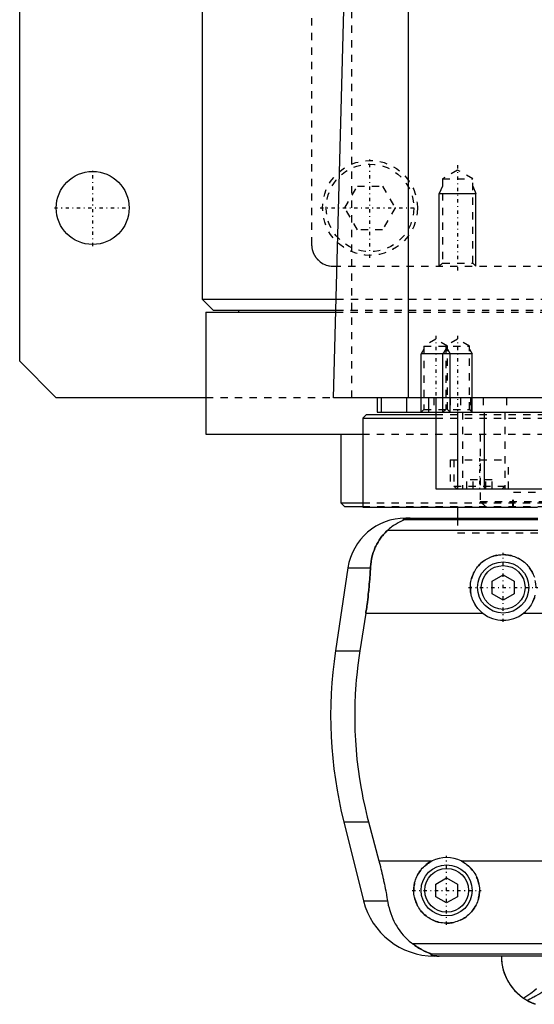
# Model space of a CAD drawing. Extents: x -105 to 105, y -97 to 359.
# Tile 1 of 9: x -105 to -34, y -67 to 68. Entities that reach past the tile are written whole.
import ezdxf

# ---------------------------------------------------------------- set-up
doc = ezdxf.new("R2010")
doc.units = 0
doc.linetypes.add('CENTER', pattern=[1.5, 0.45, -0.5, 0.05, -0.5])
doc.linetypes.add('DASHED', pattern=[2, 1, -1])
for name, color, linetype in [('AM_0', 7, 'CONTINUOUS'), ('AM_10', 7, 'CONTINUOUS'), ('AM_3', 7, 'DASHED'), ('AM_7', 7, 'CENTER')]:
    doc.layers.add(name, color=color, linetype=linetype)

msp = doc.modelspace()

# ---------------------------------------------------------------- linework, layer by layer
at = {"layer": 'AM_0', "color": 7, "linetype": 'CONTINUOUS'}
for p, q in [((-105, 21.5), (-105, 311.5)), ((-80, 291.5), (-80, 30)), ((-51.74, 16.5), (-51.74, 77.05)), ((-62, 16.5), (-60.5, 73.35)), ((-80, 30), (-78.5, 28.5)), ((-80, 30), (-61.61, 30)), ((-78.5, 28.5), (-61.65, 28.5)), ((-75, 28.5), (-75, 28.2)), ((-79.5, 28.2), (-79.5, 11.5)), ((-79.5, 28.2), (-61.66, 28.2)), ((-100, 16.5), (-105, 21.5)), ((-79.5, 16.5), (-100, 16.5)), ((62, 16.5), (-62, 16.5)), ((-56, 16.5), (-56, 14.5)), ((-55.47, 16.5), (-55.47, 14.5)), ((-52, 16.5), (-52, 14.5)), ((-49, 16.5), (-49, 14.5)), ((-48, 16.5), (-48, 4)), ((-57.5, 14.2), (-58, 13.7)), ((-58, 13.7), (-58, 1.5)), ((-58, 13.7), (-48.01, 13.7)), ((-57.5, 14.2), (-48.01, 14.2)), ((-56, 14.5), (56, 14.5)), ((-45, 14.5), (-45, 4)), ((-41.36, 14.5), (-41.36, 4)), ((-79.5, 11.5), (-58.06, 11.5)), ((-61, 11.5), (-61, 2.08)), ((-48, 4), (48, 4)), ((-61, 2.08), (-60.5, 1.58)), ((-61, 2.08), (-58.04, 2.08)), ((-60.5, 1.58), (-58.02, 1.58)), ((-58, 1.5), (-34.04, 1.5)), ((-45, 1.5), (-45, 0)), ((-52.11, 0), (-34, 0)), ((-34, -0.25), (-52.38, -0.25)), ((-34, -1.69), (-54.6, -1.69)), ((-60.02, -6.81), (-61.72, -18.16)), ((-60.02, -6.81), (-56.93, -6.81)), ((-40.25, -8.63), (-38.75, -7.77)), ((-38.75, -7.77), (-37.25, -8.63)), ((-40.25, -10.37), (-40.25, -8.63)), ((-37.25, -8.63), (-37.25, -10.37)), ((-38.75, -11.23), (-40.25, -10.37)), ((-37.25, -10.37), (-38.75, -11.23)), ((-57.58, -13.03), (-58.39, -18.16)), ((-57.58, -13.03), (-41.54, -13.03)), ((-35.96, -13.03), (-29.18, -13.03)), ((-61.72, -18.16), (-58.39, -18.16)), ((-60.6, -41.62), (-57.89, -52.43)), ((-60.6, -41.62), (-57.2, -41.62)), ((-57.2, -41.62), (-55.78, -46.97)), ((-55.78, -46.97), (-48.5, -46.97)), ((-44.5, -46.97), (-20, -46.97)), ((-48, -50.13), (-46.5, -49.27)), ((-46.5, -49.27), (-45, -50.13)), ((-48, -51.87), (-48, -50.13)), ((-45, -50.13), (-45, -51.87)), ((-57.89, -52.43), (-54.6, -52.43)), ((-46.5, -52.73), (-48, -51.87)), ((-45, -51.87), (-46.5, -52.73)), ((-10, -58.31), (-51.17, -58.31)), ((-10, -59.75), (-48.57, -59.75)), ((-10.01, -60), (-48.19, -60))]:
    msp.add_line(p, q, dxfattribs=at)
for points in [[(-51.49, 0, 0), (-51.5, 0, 0), (-51.51, 0, 0), (-51.52, 0, 0), (-51.52, 0, 0), (-51.53, 0, 0), (-51.53, 0, 0), (-51.54, 0, 0), (-51.55, 0, 0), (-51.56, 0, 0), (-51.57, 0, 0), (-51.57, 0, 0), (-51.58, 0, 0), (-51.59, 0, 0), (-51.6, 0, 0), (-51.6, 0, 0), (-51.61, 0, 0), (-51.62, 0, 0), (-51.63, 0, 0), (-51.63, 0, 0), (-51.64, 0, 0), (-51.65, 0, 0), (-51.65, 0, 0), (-51.66, 0, 0), (-51.67, 0, 0), (-51.67, 0, 0), (-51.68, 0, 0), (-51.68, 0, 0), (-51.69, 0, 0), (-51.7, 0, 0), (-51.7, 0, 0), (-51.71, 0, 0), (-51.72, 0, 0), (-51.72, 0, 0), (-51.73, 0, 0), (-51.73, 0, 0), (-51.74, 0, 0), (-51.75, 0, 0), (-51.76, 0, 0), (-51.76, -0.01, 0), (-51.77, -0.01, 0), (-51.77, -0.01, 0), (-51.78, -0.01, 0), (-51.78, -0.01, 0), (-51.79, -0.01, 0), (-51.8, -0.01, 0), (-51.8, -0.01, 0), (-51.81, -0.01, 0), (-51.81, -0.01, 0), (-51.82, -0.01, 0), (-51.82, -0.01, 0), (-51.84, -0.01, 0), (-51.87, -0.01, 0), (-51.89, -0.01, 0), (-51.91, -0.01, 0), (-51.93, -0.01, 0), (-51.96, -0.02, 0), (-51.99, -0.02, 0), (-52.01, -0.02, 0), (-52.04, -0.02, 0), (-52.05, -0.03, 0), (-52.06, -0.03, 0), (-52.08, -0.03, 0), (-52.1, -0.03, 0), (-52.1, -0.03, 0), (-52.11, -0.03, 0), (-52.13, -0.04, 0), (-52.15, -0.04, 0), (-52.15, -0.04, 0), (-52.16, -0.04, 0), (-52.17, -0.04, 0), (-52.19, -0.04, 0), (-52.23, -0.05, 0), (-52.3, -0.07, 0), (-52.35, -0.08, 0), (-52.39, -0.1, 0), (-52.41, -0.11, 0), (-52.42, -0.12, 0), (-52.43, -0.13, 0), (-52.45, -0.14, 0), (-52.45, -0.16, 0), (-52.45, -0.17, 0), (-52.45, -0.19, 0), (-52.44, -0.2, 0), (-52.44, -0.21, 0), (-52.43, -0.22, 0), (-52.41, -0.23, 0), (-52.39, -0.25, 0), (-52.38, -0.25, 0)], [(-52.38, -0.25, 0), (-52.38, -0.25, 0), (-52.38, -0.26, 0), (-52.38, -0.26, 0), (-52.38, -0.26, 0), (-52.38, -0.26, 0), (-52.38, -0.26, 0), (-52.38, -0.27, 0), (-52.38, -0.27, 0), (-52.38, -0.27, 0), (-52.39, -0.27, 0), (-52.39, -0.28, 0), (-52.39, -0.28, 0), (-52.4, -0.28, 0), (-52.41, -0.28, 0), (-52.41, -0.29, 0), (-52.42, -0.29, 0), (-52.43, -0.3, 0), (-52.43, -0.3, 0), (-52.44, -0.3, 0), (-52.45, -0.31, 0), (-52.46, -0.31, 0), (-52.46, -0.31, 0), (-52.47, -0.32, 0), (-52.48, -0.32, 0), (-52.49, -0.33, 0), (-52.5, -0.33, 0), (-52.5, -0.33, 0), (-52.51, -0.34, 0), (-52.53, -0.34, 0), (-52.54, -0.35, 0), (-52.55, -0.35, 0), (-52.57, -0.36, 0), (-52.57, -0.36, 0), (-52.58, -0.37, 0), (-52.6, -0.37, 0), (-52.61, -0.38, 0), (-52.66, -0.4, 0), (-52.76, -0.45, 0), (-52.88, -0.51, 0), (-53, -0.57, 0), (-53.06, -0.6, 0), (-53.13, -0.64, 0), (-53.27, -0.72, 0), (-53.43, -0.81, 0), (-53.59, -0.91, 0), (-53.76, -1.02, 0), (-53.94, -1.15, 0), (-54.03, -1.21, 0), (-54.12, -1.29, 0), (-54.31, -1.44, 0), (-54.5, -1.6, 0), (-54.6, -1.69, 0)], [(-54.6, -1.69, 0), (-54.72, -1.8, 0), (-54.94, -2.02, 0), (-55.16, -2.25, 0), (-55.26, -2.37, 0), (-55.36, -2.49, 0), (-55.55, -2.74, 0), (-55.73, -3, 0), (-55.9, -3.27, 0), (-56.06, -3.55, 0), (-56.2, -3.83, 0), (-56.27, -3.98, 0), (-56.33, -4.12, 0), (-56.45, -4.42, 0), (-56.55, -4.72, 0), (-56.65, -5.03, 0), (-56.73, -5.34, 0), (-56.8, -5.66, 0), (-56.82, -5.83, 0), (-56.85, -5.99, 0), (-56.89, -6.32, 0), (-56.92, -6.65, 0), (-56.93, -6.81, 0)], [(-41.54, -13.03, 0), (-41.62, -12.97, 0), (-41.77, -12.83, 0), (-41.92, -12.69, 0), (-41.99, -12.62, 0), (-42.06, -12.55, 0), (-42.2, -12.39, 0), (-42.33, -12.23, 0), (-42.45, -12.06, 0), (-42.57, -11.89, 0), (-42.67, -11.7, 0), (-42.72, -11.61, 0), (-42.77, -11.52, 0), (-42.86, -11.32, 0), (-42.95, -11.13, 0), (-43.02, -10.93, 0), (-43.08, -10.73, 0), (-43.13, -10.52, 0), (-43.15, -10.42, 0), (-43.18, -10.32, 0), (-43.21, -10.11, 0), (-43.23, -9.91, 0), (-43.24, -9.81, 0), (-43.25, -9.71, 0), (-43.25, -9.51, 0), (-43.25, -9.31, 0), (-43.24, -9.21, 0), (-43.23, -9.11, 0), (-43.21, -8.91, 0), (-43.18, -8.7, 0), (-43.14, -8.5, 0), (-43.09, -8.3, 0), (-43.03, -8.1, 0), (-42.99, -8.01, 0), (-42.96, -7.91, 0), (-42.88, -7.72, 0), (-42.8, -7.53, 0), (-42.7, -7.34, 0), (-42.6, -7.17, 0), (-42.49, -6.99, 0), (-42.43, -6.91, 0), (-42.37, -6.83, 0), (-42.25, -6.67, 0), (-42.12, -6.52, 0), (-41.98, -6.37, 0), (-41.84, -6.23, 0), (-41.7, -6.1, 0), (-41.62, -6.03, 0), (-41.54, -5.97, 0), (-41.38, -5.85, 0), (-41.21, -5.73, 0), (-41.03, -5.62, 0), (-40.85, -5.52, 0), (-40.67, -5.43, 0), (-40.57, -5.38, 0), (-40.47, -5.34, 0), (-40.28, -5.27, 0), (-40.08, -5.2, 0), (-39.87, -5.14, 0), (-39.67, -5.1, 0), (-39.46, -5.06, 0), (-39.36, -5.04, 0), (-39.26, -5.03, 0), (-39.05, -5.01, 0), (-38.85, -5, 0), (-38.75, -5, 0), (-38.65, -5, 0), (-38.45, -5.01, 0), (-38.24, -5.03, 0), (-38.14, -5.04, 0), (-38.04, -5.06, 0), (-37.83, -5.1, 0), (-37.63, -5.14, 0), (-37.42, -5.2, 0), (-37.22, -5.27, 0), (-37.03, -5.34, 0), (-36.93, -5.38, 0), (-36.83, -5.43, 0), (-36.65, -5.52, 0), (-36.47, -5.62, 0), (-36.29, -5.73, 0), (-36.12, -5.85, 0), (-35.96, -5.97, 0), (-35.88, -6.03, 0), (-35.8, -6.1, 0), (-35.66, -6.23, 0), (-35.52, -6.37, 0), (-35.38, -6.52, 0), (-35.25, -6.67, 0), (-35.13, -6.83, 0), (-35.07, -6.91, 0), (-35.01, -6.99, 0), (-34.9, -7.17, 0), (-34.8, -7.34, 0), (-34.7, -7.53, 0), (-34.62, -7.72, 0), (-34.54, -7.91, 0), (-34.51, -8.01, 0), (-34.47, -8.1, 0)], [(-56.93, -6.81, 0), (-56.94, -6.99, 0), (-56.96, -7.33, 0), (-56.98, -7.68, 0), (-56.99, -7.85, 0), (-57, -8.03, 0), (-57.03, -8.37, 0), (-57.06, -8.72, 0), (-57.09, -9.07, 0), (-57.12, -9.42, 0), (-57.15, -9.77, 0), (-57.17, -9.94, 0), (-57.19, -10.12, 0), (-57.23, -10.46, 0), (-57.27, -10.81, 0), (-57.31, -11.15, 0), (-57.36, -11.5, 0), (-57.4, -11.84, 0), (-57.43, -12.01, 0), (-57.45, -12.18, 0), (-57.5, -12.52, 0), (-57.55, -12.86, 0), (-57.58, -13.03, 0)], [(-34.48, -10.93, 0), (-34.55, -11.13, 0), (-34.64, -11.32, 0), (-34.73, -11.52, 0), (-34.78, -11.61, 0), (-34.83, -11.7, 0), (-34.93, -11.89, 0), (-35.05, -12.06, 0), (-35.17, -12.23, 0), (-35.3, -12.39, 0), (-35.44, -12.55, 0), (-35.51, -12.62, 0), (-35.58, -12.69, 0), (-35.73, -12.83, 0), (-35.88, -12.97, 0), (-35.96, -13.03, 0)], [(-58.39, -18.16, 0), (-58.5, -18.82, 0), (-58.67, -20.16, 0), (-58.82, -21.48, 0), (-58.88, -22.14, 0), (-58.94, -22.8, 0), (-59.02, -24.1, 0), (-59.07, -25.38, 0), (-59.09, -26.64, 0), (-59.09, -27.88, 0), (-59.06, -29.15, 0), (-59.03, -29.79, 0), (-58.99, -30.44, 0), (-58.9, -31.75, 0), (-58.78, -33.07, 0), (-58.62, -34.4, 0), (-58.43, -35.73, 0), (-58.21, -37.05, 0), (-58.09, -37.72, 0), (-57.96, -38.38, 0), (-57.68, -39.69, 0), (-57.37, -40.98, 0), (-57.2, -41.62, 0)], [(-55.78, -46.97, 0), (-55.74, -47.12, 0), (-55.66, -47.42, 0), (-55.58, -47.73, 0), (-55.55, -47.88, 0), (-55.51, -48.03, 0), (-55.44, -48.33, 0), (-55.37, -48.63, 0), (-55.3, -48.92, 0), (-55.23, -49.22, 0), (-55.16, -49.52, 0), (-55.13, -49.68, 0), (-55.1, -49.83, 0), (-55.03, -50.13, 0), (-54.97, -50.44, 0), (-54.91, -50.74, 0), (-54.85, -51.05, 0), (-54.79, -51.35, 0), (-54.76, -51.51, 0), (-54.73, -51.66, 0), (-54.68, -51.97, 0), (-54.63, -52.27, 0), (-54.6, -52.43, 0)], [(-44.5, -46.97, 0), (-44.4, -47.02, 0), (-44.2, -47.13, 0), (-44, -47.26, 0), (-43.91, -47.32, 0), (-43.82, -47.39, 0), (-43.64, -47.53, 0), (-43.47, -47.67, 0), (-43.31, -47.82, 0), (-43.16, -47.98, 0), (-43.02, -48.15, 0), (-42.95, -48.24, 0), (-42.88, -48.33, 0), (-42.75, -48.52, 0), (-42.63, -48.71, 0), (-42.51, -48.91, 0), (-42.41, -49.12, 0), (-42.32, -49.33, 0), (-42.28, -49.44, 0), (-42.24, -49.55, 0), (-42.17, -49.76, 0), (-42.12, -49.99, 0), (-42.09, -50.1, 0), (-42.07, -50.21, 0), (-42.04, -50.43, 0), (-42.01, -50.65, 0), (-42.01, -50.76, 0), (-42, -50.87, 0), (-42, -51.08, 0), (-42.01, -51.3, 0), (-42.03, -51.51, 0), (-42.06, -51.73, 0), (-42.1, -51.95, 0), (-42.13, -52.06, 0), (-42.15, -52.17, 0), (-42.22, -52.38, 0), (-42.29, -52.59, 0), (-42.38, -52.8, 0), (-42.47, -53, 0), (-42.57, -53.2, 0), (-42.63, -53.29, 0), (-42.69, -53.39, 0), (-42.81, -53.57, 0), (-42.94, -53.75, 0), (-43.07, -53.92, 0), (-43.22, -54.08, 0), (-43.37, -54.23, 0), (-43.44, -54.3, 0), (-43.52, -54.37, 0), (-43.69, -54.51, 0), (-43.86, -54.65, 0), (-44.05, -54.77, 0), (-44.24, -54.89, 0), (-44.43, -55, 0), (-44.54, -55.05, 0), (-44.64, -55.1, 0), (-44.85, -55.19, 0), (-45.06, -55.26, 0), (-45.28, -55.33, 0), (-45.5, -55.39, 0), (-45.72, -55.43, 0), (-45.84, -55.45, 0), (-45.95, -55.47, 0), (-46.17, -55.49, 0), (-46.39, -55.5, 0), (-46.5, -55.5, 0), (-46.61, -55.5, 0), (-46.83, -55.49, 0), (-47.05, -55.47, 0), (-47.16, -55.45, 0), (-47.28, -55.43, 0), (-47.5, -55.39, 0), (-47.72, -55.33, 0), (-47.94, -55.26, 0), (-48.15, -55.19, 0), (-48.36, -55.1, 0), (-48.46, -55.05, 0), (-48.57, -55, 0), (-48.76, -54.89, 0), (-48.95, -54.77, 0), (-49.14, -54.65, 0), (-49.31, -54.51, 0), (-49.48, -54.37, 0), (-49.56, -54.3, 0), (-49.63, -54.23, 0), (-49.78, -54.08, 0), (-49.93, -53.92, 0), (-50.06, -53.75, 0), (-50.19, -53.57, 0), (-50.31, -53.39, 0), (-50.37, -53.29, 0), (-50.43, -53.2, 0), (-50.53, -53, 0), (-50.62, -52.8, 0), (-50.71, -52.59, 0), (-50.78, -52.38, 0), (-50.85, -52.17, 0), (-50.87, -52.06, 0), (-50.9, -51.95, 0), (-50.94, -51.73, 0), (-50.97, -51.51, 0), (-50.99, -51.3, 0), (-51, -51.08, 0), (-51, -50.87, 0), (-50.99, -50.76, 0), (-50.99, -50.65, 0), (-50.96, -50.43, 0), (-50.93, -50.21, 0), (-50.91, -50.1, 0), (-50.88, -49.99, 0), (-50.83, -49.76, 0), (-50.76, -49.55, 0), (-50.72, -49.44, 0), (-50.68, -49.33, 0), (-50.59, -49.12, 0), (-50.49, -48.91, 0), (-50.37, -48.71, 0), (-50.25, -48.52, 0), (-50.12, -48.33, 0), (-50.05, -48.24, 0), (-49.98, -48.15, 0), (-49.84, -47.98, 0), (-49.69, -47.82, 0), (-49.53, -47.67, 0), (-49.36, -47.53, 0), (-49.18, -47.39, 0), (-49.09, -47.32, 0), (-49, -47.26, 0), (-48.8, -47.13, 0), (-48.6, -47.02, 0), (-48.5, -46.97, 0)], [(-54.6, -52.43, 0), (-54.57, -52.62, 0), (-54.49, -53.02, 0), (-54.39, -53.4, 0), (-54.34, -53.6, 0), (-54.28, -53.78, 0), (-54.16, -54.16, 0), (-54.02, -54.53, 0), (-53.87, -54.89, 0), (-53.71, -55.24, 0), (-53.53, -55.58, 0), (-53.43, -55.75, 0), (-53.34, -55.91, 0), (-53.13, -56.24, 0), (-52.91, -56.55, 0), (-52.68, -56.85, 0), (-52.44, -57.14, 0), (-52.18, -57.42, 0), (-52.04, -57.56, 0), (-51.91, -57.69, 0), (-51.62, -57.95, 0), (-51.33, -58.19, 0), (-51.17, -58.31, 0)], [(-51.17, -58.31, 0), (-51.06, -58.39, 0), (-50.84, -58.55, 0), (-50.63, -58.69, 0), (-50.53, -58.76, 0), (-50.43, -58.83, 0), (-50.23, -58.95, 0), (-50.04, -59.06, 0), (-49.85, -59.16, 0), (-49.68, -59.25, 0), (-49.52, -59.33, 0), (-49.44, -59.37, 0), (-49.36, -59.4, 0), (-49.22, -59.46, 0), (-49.09, -59.52, 0), (-48.96, -59.57, 0), (-48.89, -59.6, 0), (-48.88, -59.61, 0), (-48.86, -59.61, 0), (-48.85, -59.62, 0), (-48.84, -59.62, 0), (-48.82, -59.63, 0), (-48.8, -59.64, 0), (-48.78, -59.64, 0), (-48.77, -59.65, 0), (-48.75, -59.66, 0), (-48.74, -59.66, 0), (-48.73, -59.66, 0), (-48.72, -59.67, 0), (-48.7, -59.67, 0), (-48.7, -59.68, 0), (-48.69, -59.68, 0), (-48.68, -59.69, 0), (-48.66, -59.69, 0), (-48.66, -59.69, 0), (-48.65, -59.7, 0), (-48.64, -59.7, 0), (-48.63, -59.71, 0), (-48.62, -59.71, 0), (-48.61, -59.71, 0), (-48.6, -59.72, 0), (-48.59, -59.72, 0), (-48.59, -59.72, 0), (-48.58, -59.73, 0), (-48.58, -59.73, 0), (-48.57, -59.73, 0), (-48.57, -59.74, 0), (-48.57, -59.74, 0), (-48.57, -59.74, 0), (-48.57, -59.74, 0), (-48.57, -59.74, 0), (-48.57, -59.75, 0), (-48.57, -59.75, 0)], [(-48.57, -59.75, 0), (-48.58, -59.75, 0), (-48.6, -59.77, 0), (-48.62, -59.78, 0), (-48.62, -59.79, 0), (-48.63, -59.8, 0), (-48.63, -59.81, 0), (-48.63, -59.83, 0), (-48.63, -59.84, 0), (-48.62, -59.86, 0), (-48.6, -59.87, 0), (-48.58, -59.88, 0), (-48.57, -59.89, 0), (-48.54, -59.9, 0), (-48.49, -59.92, 0), (-48.43, -59.93, 0), (-48.35, -59.95, 0), (-48.3, -59.96, 0), (-48.28, -59.96, 0), (-48.27, -59.96, 0), (-48.26, -59.96, 0), (-48.25, -59.96, 0), (-48.23, -59.97, 0), (-48.21, -59.97, 0), (-48.2, -59.97, 0), (-48.19, -59.97, 0), (-48.16, -59.97, 0), (-48.14, -59.98, 0), (-48.13, -59.98, 0), (-48.11, -59.98, 0), (-48.09, -59.98, 0), (-48.06, -59.98, 0), (-48.03, -59.98, 0), (-48, -59.99, 0), (-47.97, -59.99, 0), (-47.95, -59.99, 0), (-47.93, -59.99, 0), (-47.91, -59.99, 0), (-47.9, -59.99, 0), (-47.9, -59.99, 0), (-47.89, -59.99, 0), (-47.89, -59.99, 0), (-47.88, -59.99, 0), (-47.88, -59.99, 0), (-47.87, -59.99, 0), (-47.86, -59.99, 0), (-47.86, -59.99, 0), (-47.85, -59.99, 0), (-47.85, -59.99, 0), (-47.84, -59.99, 0), (-47.83, -59.99, 0), (-47.83, -59.99, 0), (-47.82, -60, 0), (-47.81, -60, 0), (-47.81, -60, 0), (-47.81, -60, 0), (-47.8, -60, 0), (-47.79, -60, 0), (-47.78, -60, 0), (-47.78, -60, 0), (-47.77, -60, 0), (-47.76, -60, 0), (-47.76, -60, 0), (-47.75, -60, 0), (-47.74, -60, 0), (-47.73, -60, 0), (-47.73, -60, 0), (-47.72, -60, 0), (-47.71, -60, 0), (-47.71, -60, 0), (-47.7, -60, 0), (-47.69, -60, 0), (-47.69, -60, 0), (-47.68, -60, 0), (-47.67, -60, 0), (-47.67, -60, 0), (-47.66, -60, 0), (-47.66, -60, 0), (-47.65, -60, 0), (-47.64, -60, 0), (-47.63, -60, 0), (-47.62, -60, 0), (-47.61, -60, 0), (-47.61, -60, 0), (-47.6, -60, 0), (-47.59, -60, 0), (-47.58, -60, 0), (-47.57, -60, 0), (-47.57, -60, 0), (-47.56, -60, 0), (-47.55, -60, 0), (-47.55, -60, 0), (-47.54, -60, 0), (-47.53, -60, 0), (-47.52, -60, 0)], [(-39, -60, 0), (-39, -60.17, 0), (-38.98, -60.51, 0), (-38.95, -60.86, 0), (-38.92, -61.04, 0), (-38.89, -61.21, 0), (-38.82, -61.56, 0), (-38.73, -61.92, 0), (-38.62, -62.27, 0), (-38.49, -62.61, 0), (-38.34, -62.96, 0), (-38.26, -63.13, 0), (-38.18, -63.3, 0), (-37.99, -63.63, 0), (-37.78, -63.95, 0), (-37.55, -64.27, 0), (-37.3, -64.57, 0), (-37.03, -64.87, 0), (-36.89, -65.01, 0), (-36.74, -65.15, 0), (-36.44, -65.41, 0), (-36.11, -65.66, 0), (-35.94, -65.78, 0)], [(-39, -60, 0), (-39, -60.21, 0), (-38.97, -60.62, 0), (-38.92, -61.05, 0), (-38.89, -61.26, 0), (-38.84, -61.47, 0), (-38.74, -61.9, 0), (-38.6, -62.33, 0), (-38.44, -62.75, 0), (-38.25, -63.16, 0), (-38.02, -63.57, 0), (-37.9, -63.77, 0), (-37.77, -63.96, 0), (-37.49, -64.34, 0), (-37.18, -64.71, 0), (-36.84, -65.06, 0), (-36.48, -65.38, 0), (-36.08, -65.69, 0), (-35.88, -65.83, 0), (-35.66, -65.96, 0), (-35.22, -66.22, 0), (-34.74, -66.44, 0), (-34.48, -66.54, 0)], [(-34.3, -66.61, 0), (-34.35, -66.59, 0), (-34.44, -66.56, 0), (-34.54, -66.52, 0), (-34.58, -66.51, 0), (-34.63, -66.49, 0), (-34.72, -66.45, 0), (-34.82, -66.41, 0), (-34.91, -66.37, 0), (-35, -66.32, 0), (-35.1, -66.28, 0), (-35.14, -66.26, 0), (-35.19, -66.23, 0), (-35.28, -66.18, 0), (-35.37, -66.14, 0), (-35.46, -66.09, 0), (-35.55, -66.03, 0), (-35.64, -65.98, 0), (-35.68, -65.95, 0), (-35.73, -65.93, 0), (-35.81, -65.87, 0), (-35.9, -65.81, 0), (-35.94, -65.78, 0)]]:
    msp.add_polyline3d(points, dxfattribs=at)
for centre, radius in [((-95, 42.5), 5), ((-38.75, -9.5), 3.5), ((-38.75, -9.5), 3), ((-46.5, -51), 3.5), ((-46.5, -51), 3)]:
    msp.add_circle(centre, radius, dxfattribs=at)
for centre, radius, start, end in [((-52.11, -8), 8, 90, 171.467), ((-38.75, -9.5), 4.5, 231.7104, 308.2896), ((-2.39, -27.06), 60, 171.467, 194.0378), ((-46.5, -51), 4.5, 63.6372, 116.3628), ((-48.19, -50), 10, 194.0378, 270)]:
    msp.add_arc(centre, radius, start, end, dxfattribs=at)
at = {"layer": 'AM_10', "color": 7, "linetype": 'CONTINUOUS'}
for p, q in [((-47.07, 45.5), (-47.5, 44.5)), ((-42.93, 45.5), (-42.5, 44.5)), ((-47.5, 34.5), (-47.5, 44.5)), ((-47.5, 44.5), (-42.5, 44.5)), ((-42.5, 34.5), (-42.5, 44.5)), ((-49.62, 23.16), (-50, 22.5)), ((-46.62, 23.16), (-47, 22.5)), ((-46.38, 23.16), (-46, 22.5)), ((-43.38, 23.16), (-43, 22.5)), ((-50, 14.5), (-50, 22.5)), ((-43, 22.5), (-50, 22.5)), ((-47, 14.5), (-47, 22.5)), ((-46, 14.5), (-46, 22.5)), ((-43, 14.5), (-43, 22.5))]:
    msp.add_line(p, q, dxfattribs=at)
at = {"layer": 'AM_3', "color": 6, "linetype": 'DASHED'}
for p, q in [((-65, 292.5), (-65, 37.5)), ((-59.5, 16.5), (-59.5, 75.49)), ((-45, 47.69), (-47.07, 46.5)), ((-42.93, 46.5), (-45, 47.69)), ((-47.07, 46.5), (-47.07, 34.93)), ((-47.07, 46.5), (-42.93, 46.5)), ((-42.93, 34.93), (-42.93, 46.5)), ((-60.46, 42.5), (-58.73, 45.5)), ((-58.73, 45.5), (-55.27, 45.5)), ((-55.27, 45.5), (-53.54, 42.5)), ((-58.73, 39.5), (-60.46, 42.5)), ((-53.54, 42.5), (-55.27, 39.5)), ((-55.27, 39.5), (-58.73, 39.5)), ((-62, 34.5), (62, 34.5)), ((-47.07, 34.93), (-47.5, 34.5)), ((-47.07, 34.93), (-42.93, 34.93)), ((-42.5, 34.5), (-42.93, 34.93)), ((-61.61, 30), (61.61, 30)), ((-61.65, 28.5), (61.65, 28.5)), ((-61.66, 28.2), (61.66, 28.2)), ((-48, 24.5), (-49.62, 23.56)), ((-46.38, 23.56), (-48, 24.5)), ((-45, 24.5), (-46.62, 23.56)), ((-43.38, 23.56), (-45, 24.5)), ((-49.62, 23.56), (-49.62, 14.88)), ((-49.62, 23.56), (-43.38, 23.56)), ((-46.62, 23.56), (-46.62, 14.88)), ((-46.38, 14.88), (-46.38, 23.56)), ((-43.38, 14.88), (-43.38, 23.56)), ((79.5, 16.5), (-79.5, 16.5)), ((-48.25, 16.5), (-48.25, 14.5)), ((-46, 16.5), (-46, 14.5)), ((-44.59, 16.5), (-44.59, 14.5)), ((-43.24, 16.5), (-43.24, 14.5)), ((-43.09, 14.5), (-43.09, 16.5)), ((-41.5, 16.5), (-41.5, 14.5)), ((-38.29, 16.5), (-38.29, 14.5)), ((-49.62, 14.88), (-50, 14.5)), ((-49.62, 14.88), (-43.38, 14.88)), ((-46.62, 14.88), (-47, 14.5)), ((-46, 14.5), (-46.38, 14.88)), ((-43, 14.5), (-43.38, 14.88)), ((-48.01, 14.2), (48.01, 14.2)), ((-48.01, 13.7), (48.01, 13.7)), ((-44.34, 14.5), (-44.34, 4)), ((-38.5, 14.5), (-38.5, 4)), ((-58.06, 11.5), (58.06, 11.5)), ((-41.88, 11.5), (-41.88, 2.3)), ((-46, 8), (-46, 4)), ((-46, 8), (-38, 8)), ((-45.5, 8), (-45.5, 4.4)), ((-38, 4), (-38, 8)), ((-45.5, 4.4), (-45.1, 4)), ((-45.5, 4.4), (-38.5, 4.4)), ((-43.73, 4), (-43.73, 5.25)), ((-40.27, 5.25), (-43.73, 5.25)), ((-42.87, 4), (-42.87, 5.25)), ((-41.13, 4), (-41.13, 5.25)), ((-40.27, 4), (-40.27, 5.25)), ((-38.9, 4), (-38.5, 4.4)), ((-37.43, 1.5), (-37.43, 3.5)), ((-30.33, 3.5), (-37.43, 3.5)), ((-37.32, 1.5), (-37.32, 3.5)), ((-58.04, 2.08), (58.04, 2.08)), ((-58.02, 1.58), (58.02, 1.58)), ((-45, 1.58), (-45, 1.5)), ((-41.88, 2.3), (-41.08, 1.5)), ((-41.88, 2.3), (-25.88, 2.3)), ((-45, 0), (-45, -2)), ((-45, -2), (45, -2)), ((-45, -2), (45, -2))]:
    msp.add_line(p, q, dxfattribs=at)
for points in [[(-65, 37.5, 0), (-65, 37.47, 0), (-65, 37.42, 0), (-65, 37.36, 0), (-65, 37.33, 0), (-64.99, 37.3, 0), (-64.99, 37.25, 0), (-64.98, 37.19, 0), (-64.98, 37.14, 0), (-64.97, 37.09, 0), (-64.96, 37.03, 0), (-64.96, 37, 0), (-64.95, 36.98, 0), (-64.94, 36.92, 0), (-64.93, 36.87, 0), (-64.92, 36.82, 0), (-64.91, 36.77, 0), (-64.9, 36.72, 0), (-64.89, 36.69, 0), (-64.88, 36.67, 0), (-64.87, 36.62, 0), (-64.85, 36.57, 0), (-64.84, 36.54, 0), (-64.83, 36.52, 0), (-64.82, 36.47, 0), (-64.8, 36.42, 0), (-64.79, 36.4, 0), (-64.78, 36.37, 0), (-64.76, 36.32, 0), (-64.74, 36.28, 0), (-64.72, 36.23, 0), (-64.7, 36.19, 0), (-64.68, 36.14, 0), (-64.66, 36.12, 0), (-64.65, 36.1, 0), (-64.63, 36.06, 0), (-64.61, 36.01, 0), (-64.58, 35.97, 0), (-64.56, 35.93, 0), (-64.53, 35.89, 0), (-64.52, 35.87, 0), (-64.51, 35.85, 0), (-64.48, 35.81, 0), (-64.45, 35.77, 0), (-64.43, 35.74, 0), (-64.4, 35.7, 0), (-64.37, 35.66, 0), (-64.36, 35.65, 0), (-64.34, 35.63, 0), (-64.32, 35.59, 0), (-64.29, 35.56, 0), (-64.26, 35.53, 0), (-64.23, 35.49, 0), (-64.2, 35.46, 0), (-64.19, 35.45, 0), (-64.17, 35.43, 0), (-64.14, 35.4, 0), (-64.12, 35.37, 0), (-64.01, 35.28, 0), (-63.92, 35.2, 0), (-63.83, 35.12, 0), (-63.63, 34.98, 0), (-63.42, 34.86, 0), (-63.21, 34.75, 0), (-62.99, 34.67, 0), (-62.77, 34.6, 0), (-62.66, 34.57, 0), (-62.55, 34.55, 0), (-62.33, 34.52, 0), (-62.11, 34.5, 0), (-62, 34.5, 0)], [(-56.93, -6.81, 0), (-56.92, -6.65, 0), (-56.89, -6.32, 0), (-56.85, -5.99, 0), (-56.82, -5.83, 0), (-56.8, -5.66, 0), (-56.73, -5.34, 0), (-56.65, -5.03, 0), (-56.55, -4.72, 0), (-56.45, -4.42, 0), (-56.33, -4.12, 0), (-56.27, -3.97, 0), (-56.2, -3.83, 0), (-56.06, -3.55, 0), (-55.9, -3.27, 0), (-55.73, -3, 0), (-55.55, -2.74, 0), (-55.36, -2.49, 0), (-55.26, -2.37, 0), (-55.16, -2.25, 0), (-54.94, -2.02, 0), (-54.72, -1.8, 0), (-54.6, -1.69, 0)], [(-57.58, -13.03, 0), (-57.55, -12.86, 0), (-57.5, -12.52, 0), (-57.45, -12.18, 0), (-57.43, -12.01, 0), (-57.4, -11.84, 0), (-57.36, -11.5, 0), (-57.31, -11.15, 0), (-57.27, -10.81, 0), (-57.23, -10.46, 0), (-57.19, -10.12, 0), (-57.17, -9.94, 0), (-57.15, -9.77, 0), (-57.12, -9.42, 0), (-57.09, -9.07, 0), (-57.06, -8.72, 0), (-57.03, -8.37, 0), (-57, -8.03, 0), (-56.99, -7.85, 0), (-56.98, -7.68, 0), (-56.96, -7.33, 0), (-56.94, -6.99, 0), (-56.93, -6.81, 0)], [(-48.57, -59.75, 0), (-48.57, -59.75, 0), (-48.57, -59.74, 0), (-48.57, -59.74, 0), (-48.57, -59.74, 0), (-48.57, -59.74, 0), (-48.57, -59.74, 0), (-48.57, -59.73, 0), (-48.58, -59.73, 0), (-48.58, -59.73, 0), (-48.59, -59.72, 0), (-48.59, -59.72, 0), (-48.6, -59.72, 0), (-48.61, -59.71, 0), (-48.62, -59.71, 0), (-48.63, -59.71, 0), (-48.64, -59.7, 0), (-48.65, -59.7, 0), (-48.66, -59.69, 0), (-48.66, -59.69, 0), (-48.68, -59.68, 0), (-48.69, -59.68, 0), (-48.7, -59.68, 0), (-48.71, -59.67, 0), (-48.72, -59.67, 0), (-48.74, -59.66, 0), (-48.74, -59.66, 0), (-48.75, -59.65, 0), (-48.77, -59.65, 0), (-48.79, -59.64, 0), (-48.8, -59.63, 0), (-48.82, -59.63, 0), (-48.84, -59.62, 0), (-48.85, -59.62, 0), (-48.86, -59.61, 0), (-48.88, -59.6, 0), (-48.9, -59.6, 0), (-48.97, -59.57, 0), (-49.1, -59.52, 0), (-49.23, -59.46, 0), (-49.38, -59.39, 0), (-49.46, -59.36, 0), (-49.54, -59.32, 0), (-49.71, -59.23, 0), (-49.9, -59.14, 0), (-50.09, -59.03, 0), (-50.28, -58.92, 0), (-50.48, -58.79, 0), (-50.58, -58.73, 0), (-50.68, -58.66, 0), (-50.88, -58.53, 0), (-51.07, -58.38, 0), (-51.17, -58.31, 0)], [(-47.52, -60, 0), (-47.53, -60, 0), (-47.54, -60, 0), (-47.55, -60, 0), (-47.55, -60, 0), (-47.56, -60, 0), (-47.57, -60, 0), (-47.57, -60, 0), (-47.58, -60, 0), (-47.59, -60, 0), (-47.6, -60, 0), (-47.61, -60, 0), (-47.61, -60, 0), (-47.62, -60, 0), (-47.63, -60, 0), (-47.64, -60, 0), (-47.65, -60, 0), (-47.66, -60, 0), (-47.66, -60, 0), (-47.67, -60, 0), (-47.67, -60, 0), (-47.68, -60, 0), (-47.69, -60, 0), (-47.69, -60, 0), (-47.7, -60, 0), (-47.71, -60, 0), (-47.71, -60, 0), (-47.72, -60, 0), (-47.73, -60, 0), (-47.73, -60, 0), (-47.74, -60, 0), (-47.75, -60, 0), (-47.76, -60, 0), (-47.76, -60, 0), (-47.77, -60, 0), (-47.78, -60, 0), (-47.78, -60, 0), (-47.79, -60, 0), (-47.8, -60, 0), (-47.81, -60, 0), (-47.81, -60, 0), (-47.81, -60, 0), (-47.82, -60, 0), (-47.83, -59.99, 0), (-47.83, -59.99, 0), (-47.84, -59.99, 0), (-47.85, -59.99, 0), (-47.85, -59.99, 0), (-47.86, -59.99, 0), (-47.86, -59.99, 0), (-47.87, -59.99, 0), (-47.89, -59.99, 0), (-47.93, -59.99, 0), (-47.95, -59.99, 0), (-47.97, -59.99, 0), (-48, -59.99, 0), (-48.03, -59.98, 0), (-48.06, -59.98, 0), (-48.09, -59.98, 0), (-48.11, -59.98, 0), (-48.13, -59.98, 0), (-48.14, -59.98, 0), (-48.16, -59.97, 0), (-48.19, -59.97, 0), (-48.2, -59.97, 0), (-48.21, -59.97, 0), (-48.23, -59.97, 0), (-48.25, -59.96, 0), (-48.26, -59.96, 0), (-48.27, -59.96, 0), (-48.28, -59.96, 0), (-48.3, -59.96, 0), (-48.35, -59.95, 0), (-48.43, -59.93, 0), (-48.49, -59.92, 0), (-48.54, -59.9, 0), (-48.57, -59.89, 0), (-48.58, -59.88, 0), (-48.6, -59.87, 0), (-48.62, -59.86, 0), (-48.63, -59.84, 0), (-48.63, -59.83, 0), (-48.63, -59.81, 0), (-48.63, -59.8, 0), (-48.62, -59.79, 0), (-48.62, -59.78, 0), (-48.6, -59.77, 0), (-48.58, -59.75, 0), (-48.57, -59.75, 0)], [(-30.04, -63.01, 0), (-30.22, -63.1, 0), (-30.56, -63.3, 0), (-30.9, -63.5, 0), (-31.06, -63.59, 0), (-31.23, -63.69, 0), (-31.56, -63.88, 0), (-31.89, -64.07, 0), (-32.21, -64.26, 0), (-32.53, -64.45, 0), (-32.84, -64.63, 0), (-33, -64.72, 0), (-33.15, -64.81, 0), (-33.45, -64.99, 0), (-33.74, -65.16, 0), (-34.02, -65.32, 0), (-34.3, -65.48, 0), (-34.57, -65.63, 0), (-34.7, -65.7, 0), (-34.83, -65.77, 0), (-35.08, -65.91, 0), (-35.32, -66.04, 0), (-35.44, -66.1, 0)], [(-35.94, -65.78, 0), (-35.76, -65.65, 0), (-35.37, -65.37, 0), (-34.97, -65.08, 0), (-34.77, -64.93, 0), (-34.57, -64.78, 0), (-34.18, -64.46, 0)]]:
    msp.add_polyline3d(points, dxfattribs=at)
for radius in [6.5, 6]:
    msp.add_circle((-57, 42.5), radius, dxfattribs=at)
for centre, start, end in [((-38.75, -9.5), 308.2896, 231.7104), ((-46.5, -51), 116.3628, 63.6372)]:
    msp.add_arc(centre, 4.5, start, end, dxfattribs=at)
at = {"layer": 'AM_7', "color": 4, "linetype": 'CENTER'}
for p, q in [((-57, 35.67), (-57, 49.33)), ((-95, 37.25), (-95, 47.75)), ((-45, 48.35), (-45, 33.84)), ((-100.25, 42.5), (-89.75, 42.5)), ((-63.83, 42.5), (-50.17, 42.5)), ((-48, 25), (-48, 14)), ((-45, 25), (-45, 14)), ((-42, 8.2), (-42, 3.8)), ((-38.75, -14.23), (-38.75, -4.77)), ((-43.48, -9.5), (-34.02, -9.5)), ((-46.5, -55.73), (-46.5, -46.27)), ((-51.23, -51), (-41.77, -51))]:
    msp.add_line(p, q, dxfattribs=at)

doc.saveas('drawing.dxf')
